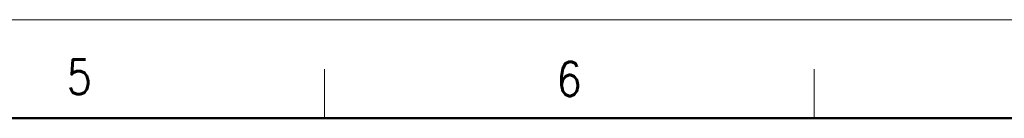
# Model space of a CAD drawing. Header units: millimetres. Extents: x 0 to 1071, y 0 to 742.
# Tile 129 of 130: x 572 to 824, y 718 to 742. Entities that reach past the tile are written whole.
import ezdxf

# ---------------------------------------------------------------- set-up
doc = ezdxf.new("R2010")
doc.units = ezdxf.units.MM
doc.header["$LTSCALE"] = 0.454724
doc.layers.add('NoLayerName_001', color=7, linetype='Continuous')
doc.styles.get("Standard").update_dxf_attribs({"font": 'txt', "bigfont": 'extfont2'})

msp = doc.modelspace()

# ---------------------------------------------------------------- linework, layer by layer
at = {"layer": 'NoLayerName_001', "color": 7, "linetype": 'Continuous', "lineweight": 13}
msp.add_line((0, 742.5), (1050, 742.5), dxfattribs=at)
at = {"layer": 'NoLayerName_001', "color": 2, "linetype": 'Continuous', "lineweight": 13}
for p, q in [((650, 717.5), (650, 730)), ((775, 730), (775, 717.5))]:
    msp.add_line(p, q, dxfattribs=at)
at = {"layer": 'NoLayerName_001', "color": 7, "linetype": 'Continuous', "lineweight": 50}
msp.add_line((62.5, 717.5), (1025, 717.5), dxfattribs=at)

# ---------------------------------------------------------------- texts
at = {"layer": 'NoLayerName_001', "color": 2, "lineweight": 13, "char_height": 8.75, "attachment_point": 7}
for s, insert in [('\\A1;\\W0.8600;5', (584.140175, 723.62684)), ('\\A1;\\W0.8600;6', (709.203315, 723.07834))]:
    msp.add_mtext(s, dxfattribs=dict(at, insert=insert))

doc.saveas('drawing.dxf')
